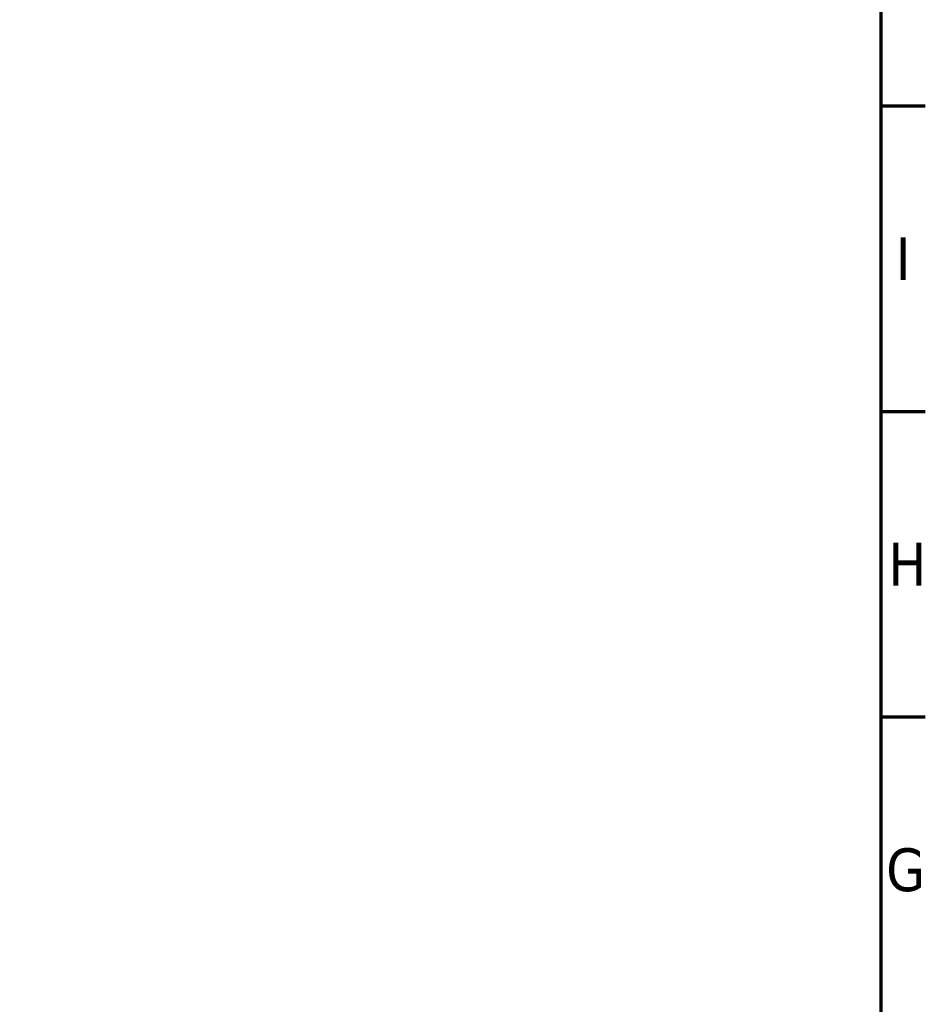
# Paper-space layout 'Sheet_1' of a CAD drawing. Header units: millimetres. Extents: x 0 to 118, y 0 to 118.
# Tile 155 of 175: x 109 to 118, y 17 to 26. Entities that reach past the tile are written whole.
import ezdxf

# ---------------------------------------------------------------- set-up
doc = ezdxf.new("R2010")
doc.units = ezdxf.units.MM
doc.layers.add('Border (ANSI)', color=7, linetype='Continuous', lineweight=70)
doc.styles.add('Note Text (ANSI)', font='tahoma.ttf')

# ---------------------------------------------------------------- blocks, each defined once
blk = doc.blocks.new('Borders Default Border')
at = {"layer": 'Border (ANSI)'}
for p, q in [((117.3228, 25.3093), (117.7323, 25.3093)), ((117.3228, 22.4972), (117.7323, 22.4972)), ((117.3228, 19.685), (117.7323, 19.685))]:
    blk.add_line(p, q, dxfattribs=at)
at = {"layer": 'Border (ANSI)', "flags": 128}
blk.add_lwpolyline([(0.7874, 0.7874), (0.7874, 117.3228), (117.3228, 117.3228), (117.3228, 0.7874), (0.7874, 0.7874)], dxfattribs=at)
at = {"layer": 'Border (ANSI)', "char_height": 0.3937, "attachment_point": 7, "style": 'Note Text (ANSI)'}
for s, insert in [('I', (117.4587, 23.7064)), ('H', (117.392, 20.8943)), ('G', (117.372, 18.0745))]:
    blk.add_mtext(s, dxfattribs=dict(at, insert=insert))

psp = doc.layouts.new('Sheet_1')

# ---------------------------------------------------------------- block references
psp.add_blockref('Borders Default Border', (0, 0))

doc.saveas('drawing.dxf')
